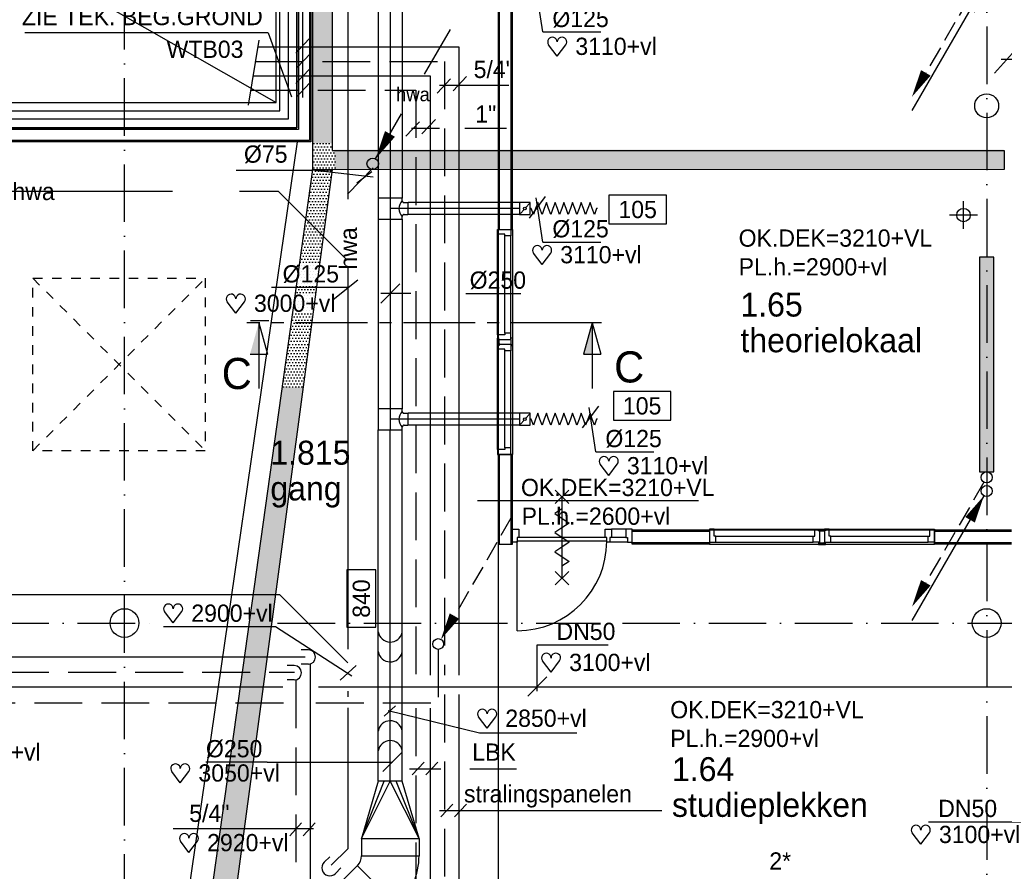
# Model space of a CAD drawing. Extents: x -39327 to 109237, y 358172 to 442272.
# Tile 41 of 96: x 28214 to 38492, y 417401 to 426293. Entities that reach past the tile are written whole.
import ezdxf
from ezdxf.enums import TextEntityAlignment as Align

# ---------------------------------------------------------------- set-up
doc = ezdxf.new("R2010")
doc.units = 0
doc.header["$LTSCALE"] = 100
for name, pattern in [('2322107', [2000, 1000, 1000]), ('2322108', [7, 5, -2]), ('2322122', [47, 40, -7]), ('CENTER2', [11.25, 7.5, -1.25, 1.25, -1.25]), ('CENTER4', [5, 3.125, -0.625, 0.625, -0.625]), ('DASHDOT', [9, 6, -1.5, 0, -1.5]), ('HIDDEN', [2, 1, -1]), ('LURETOUR', [6, 4, -2])]:
    doc.linetypes.add(name, pattern=pattern)
doc.layers.get('0').update_dxf_attribs({"linetype": 'CONTINUOUS'})
for name, color, linetype in [('AL$1----_ALGEMEEN', 7, 'CONTINUOUS'), ('AL$7----_STRAMIEN', 1, 'DASHDOT'), ('AL22----_BINNENWAND', 7, 'CONTINUOUS'), ('AL28----_KONSTRUKTIE', 3, 'CONTINUOUS'), ('AL32----_BINNENKOZ', 7, 'CONTINUOUS'), ('AL32----_DRAAIRICHTING', 1, 'CONTINUOUS'), ('AL65----_BEVEILIGING', 7, 'CONTINUOUS'), ('ALXAA---_GEWBETON', 12, 'CONTINUOUS'), ('BOUW', 8, 'CONTINUOUS'), ('DOORSNEDE', 1, 'CONTINUOUS'), ('KABELGOOT1', 8, 'CONTINUOUS'), ('MV-BINNENBESTRATING', 1, 'CONTINUOUS'), ('MV-STAALKOLOM', 1, 'CONTINUOUS'), ('WL521---', 4, 'CONTINUOUS'), ('WL531---', 4, 'CONTINUOUS'), ('WL561---', 4, 'CONTINUOUS'), ('WL561---_AANVOER', 4, 'CONTINUOUS'), ('WL561---_RETOUR', 4, 'CONTINUOUS'), ('WL570---', 3, 'CONTINUOUS'), ('WL570---_HARTLIJN', 1, 'CONTINUOUS'), ('WL570---_RETOUR', 3, 'CONTINUOUS'), ('WM521---', 1, 'CONTINUOUS'), ('WM541---', 1, 'CONTINUOUS'), ('WM570---', 1, 'CONTINUOUS')]:
    doc.layers.add(name, color=color, linetype=linetype)
doc.styles.add('BURO-018', font='BUROFONT.shx', dxfattribs={"height": 180})
doc.styles.add('BURO-025', font='BUROFONT.shx', dxfattribs={"height": 250})
doc.styles.add('BURO-050', font='BUROFONT.shx', dxfattribs={"height": 500})
pattern_1 = [(0, (-8115.96, -446983.546), (15.875, 31.75), [0, -31.75])]
pattern_2 = [(0, (-2505.993, 85430.135), (15.875, 31.75), [0, -31.75])]

# ---------------------------------------------------------------- blocks, each defined once
blk = doc.blocks.new('2322401')
at = {"color": 0, "linetype": 'CONTINUOUS'}
for p, q in [((-0.5, 0.5, 1), (-0.5, 0.5)), ((-0.5, 0.5, 1), (-0.5, -0.5, 1)), ((0.5, 0.5, 1), (-0.5, 0.5, 1)), ((0.5, 0.5), (-0.5, 0.5)), ((-0.5, 0.5), (-0.5, -0.5)), ((0.5, 0.5, 1), (0.5, 0.5)), ((0.5, -0.5, 1), (0.5, 0.5, 1)), ((0.5, -0.5), (0.5, 0.5)), ((-0.5, -0.5, 1), (-0.5, -0.5)), ((-0.5, -0.5, 1), (0.5, -0.5, 1)), ((-0.5, -0.5), (0.5, -0.5)), ((0.5, -0.5, 1), (0.5, -0.5))]:
    blk.add_line(p, q, dxfattribs=at)
blk = doc.blocks.new('CVHATCH1')
at = {"color": 0, "linetype": 'CONTINUOUS'}
blk.add_solid([(-0.5, -0.5), (0.5, -0.5), (-0.5, 0.5), (0.5, 0.5)], dxfattribs=at)
blk = doc.blocks.new('LU-1D-F-7D2BC')
at = {"color": 0, "linetype": 'CONTINUOUS'}
for p, q in [((-350, 0), (-341, 0)), ((-341, 0), (-318, 62)), ((-318, 62), (-296, 0)), ((-296, 0), (-273, -62)), ((-273, -62), (-250, 0)), ((-250, 0), (-227, 62)), ((-227, 62), (-205, 0)), ((-205, 0), (-182, -62)), ((-182, -62), (-159, 0)), ((-159, 0), (-136, 62)), ((-136, 62), (-114, 0)), ((-114, 0), (-91, -62)), ((-91, -62), (-68, 0)), ((-68, 0), (-45, 62)), ((-45, 62), (-23, 0)), ((-23, 0), (0, -62)), ((0, -62), (23, 0)), ((23, 0), (45, 62)), ((45, 62), (68, 0)), ((68, 0), (91, -62)), ((91, -62), (114, 0)), ((114, 0), (136, 62)), ((136, 62), (159, 0)), ((159, 0), (182, -62)), ((182, -62), (205, 0)), ((205, 0), (227, 62)), ((227, 62), (250, 0)), ((250, 0), (273, -62)), ((273, -62), (296, 0)), ((296, 0), (318, 62)), ((318, 62), (341, 0)), ((341, 0), (350, 0))]:
    blk.add_line(p, q, dxfattribs=at)
blk = doc.blocks.new('LU-1D-KL-7D70')
at = {"color": 0, "linetype": 'CONTINUOUS'}
for p, q in [((-56, 62), (-56, -62)), ((56, 62), (-56, 62)), ((47, 52), (9, 10)), ((56, -62), (56, 62)), ((-56, -62), (56, -62)), ((-9, -10), (-47, -52))]:
    blk.add_line(p, q, dxfattribs=at)
blk.add_circle((0, 0), 14.1, dxfattribs=at)
blk = doc.blocks.new('LU-1D-K-7D')
at = {"color": 0, "linetype": 'CONTINUOUS'}
for p, q in [((-0.5, 62.5), (0.5, 62.5)), ((-0.5, -62.5), (0.5, -62.5))]:
    blk.add_line(p, q, dxfattribs=at)
at = {"layer": 'WL570---_HARTLIJN', "linetype": 'CENTER2'}
blk.add_line((-0.5, 0), (0.5, 0), dxfattribs=at)
blk = doc.blocks.new('LU-ORND')
at = {"color": 0, "linetype": 'CONTINUOUS'}
for p, q in [((-3, 1.5), (-3, -1.5)), ((3, 1.5), (-3, 1.5)), ((3, -1.5), (3, 1.5)), ((-3, -1.5), (3, -1.5))]:
    blk.add_line(p, q, dxfattribs=at)
blk = doc.blocks.new('LU-1D-K-FA')
at = {"color": 0, "linetype": 'CONTINUOUS'}
for p, q in [((-0.5, 125), (0.5, 125)), ((-0.5, -125), (0.5, -125))]:
    blk.add_line(p, q, dxfattribs=at)
at = {"layer": 'WL570---_HARTLIJN', "linetype": 'CENTER2'}
blk.add_line((-0.5, 0), (0.5, 0), dxfattribs=at)
blk = doc.blocks.new('LU-1D-T-5A-FA7D5ADAB9')
at = {"color": 0, "linetype": 'CONTINUOUS'}
for p, q in [((-82, 125), (-109, 125)), ((-109, 125), (-109, -125)), ((-62, 145), (-62, 185)), ((-62, 185), (62, 185)), ((62, 145), (62, 185)), ((109, 125), (82, 125)), ((109, -125), (109, 125)), ((-109, -125), (109, -125))]:
    blk.add_line(p, q, dxfattribs=at)
at = {"color": 0, "linetype": 'CONTINUOUS', "flags": 128}
for points in [[(-82, 125, 0.02182), (-80, 125, 0.037214), (-79, 125, 0.006436), (-76, 126, 0.02182), (-76, 126, 0.02182), (-74, 127, 0.02182), (-72, 128, 0.02182), (-71, 129, 0.02182), (-70, 130, 0.02182), (-68, 131, 0.02182), (-67, 132, 0.02182), (-66, 134, 0.02182), (-65, 135, 0.02182), (-64, 137, 0.02182), (-64, 138, 0.02182), (-63, 139, 0.006436), (-63, 142, 0.037214), (-63, 143, 0.02182), (-62, 145)], [(62, 145, 0.02182), (63, 143, 0.037214), (63, 142, 0.006436), (63, 139, 0.02182), (64, 138, 0.02182), (64, 137, 0.02182), (65, 135, 0.02182), (66, 134, 0.02182), (67, 132, 0.02182), (68, 131, 0.02182), (70, 130, 0.02182), (71, 129, 0.02182), (72, 128, 0.02182), (74, 127, 0.02182), (76, 126, 0.02182), (76, 126, 0.006436), (79, 125, 0.037214), (80, 125, 0.02182), (82, 125)]]:
    blk.add_lwpolyline(points, format="xyb", dxfattribs=at)
at = {"color": 0, "linetype": 'CONTINUOUS'}
blk.add_arc((0, 208), 117, 225, 315, dxfattribs=at)
at = {"layer": 'WL570---_HARTLIJN', "linetype": 'CENTER4'}
for p, q in [((0, 185), (0, 0)), ((-109, 0), (109, 0))]:
    blk.add_line(p, q, dxfattribs=at)
blk = doc.blocks.new('*U125', base_point=(28119, 71766))
at = {"layer": 'WM570---', "linetype": 'CONTINUOUS'}
for p, q in [((28035, 71653), (28203, 71879)), ((28173, 71401), (28104, 71865)), ((28173, 71401), (28779, 71401))]:
    blk.add_line(p, q, dxfattribs=at)
at = {"layer": 'WM570---', "linetype": 'CONTINUOUS', "style": 'BURO-018'}
blk.add_text('%%c125', height=180, dxfattribs=at).set_placement((28273, 71451))
blk = doc.blocks.new('HART')
at = {"color": 1}
for q in [(-39.7, 52.4), (39.7, 52.4)]:
    blk.add_line((0, 0), q, dxfattribs=at)
for centre, start, end in [((-22.1, 65.7), 0, 217.1867), ((22.1, 65.7), 322.8133, 180)]:
    blk.add_arc(centre, 22.1, start, end, dxfattribs=at)
blk = doc.blocks.new('LDV2108')
at = {"color": 0, "linetype": 'CONTINUOUS'}
for p, q in [((-0.25, -0.433), (-1.187, -2.057)), ((-1.562, -2.706), (-2.5, -4.33)), ((-2.875, -4.98), (-3.812, -6.603)), ((-4.187, -7.253), (-5.125, -8.877)), ((-5.5, -9.526), (-6.437, -11.15))]:
    blk.add_line(p, q, dxfattribs=at)
blk.add_lwpolyline([(-6.75, -11.691, 0, 1, 0), (-5.5, -9.526, 1, 1, 0)], format="xyseb", dxfattribs=at)
blk.add_circle((0, 0), 0.5, dxfattribs=at)
blk = doc.blocks.new('LDV4107')
at = {"color": 0, "linetype": 'CONTINUOUS'}
blk.add_line((-0.25, -0.433), (-6.75, -11.691), dxfattribs=at)
blk.add_lwpolyline([(-0.25, -0.433, 0, 1, 0), (-1.5, -2.598, 1, 1, 0)], format="xyseb", dxfattribs=at)
blk.add_circle((0, 0), 0.5, dxfattribs=at)
blk = doc.blocks.new('LDV3108')
at = {"color": 0, "linetype": 'CONTINUOUS'}
for p, q in [((6.75, 11.691), (5.813, 10.068)), ((5.438, 9.418), (4.5, 7.794)), ((4.125, 7.145), (3.188, 5.521)), ((2.813, 4.871), (1.875, 3.248)), ((1.5, 2.598), (0.563, 0.974))]:
    blk.add_line(p, q, dxfattribs=at)
blk.add_lwpolyline([(0.25, 0.433, 0, 1, 0), (1.5, 2.598, 1, 1, 0)], format="xyseb", dxfattribs=at)
blk.add_circle((0, 0), 0.5, dxfattribs=at)
blk = doc.blocks.new('LDV3')
at = {"color": 0, "linetype": 'CONTINUOUS'}
for p, q in [((4.5, 7.794), (6.75, 11.691)), ((0.25, 0.433), (2.5, 4.33))]:
    blk.add_line(p, q, dxfattribs=at)
blk.add_lwpolyline([(0.25, 0.433, 0, 1, 0), (1.5, 2.598, 1, 1, 0)], format="xyseb", dxfattribs=at)
blk.add_circle((0, 0), 0.5, dxfattribs=at)
at = {"color": 0, "linetype": 'CONTINUOUS', "style": 'BURO-018'}
blk.add_attdef('LD_TEXT1', text='', height=1.8, dxfattribs=at).set_placement((3.5, 6.062), align=Align.MIDDLE)
blk = doc.blocks.new('LU-2D-VR-258FA258')
at = {"color": 0, "linetype": 'CONTINUOUS'}
for p, q in [((0, 300), (0, -300)), ((600, 125), (0, 300)), ((0, 300), (600, 62.5)), ((0, 300), (600, 0)), ((600, -125), (600, 125)), ((0, -300), (600, 0)), ((0, -300), (600, -62.5)), ((0, -300), (600, -125))]:
    blk.add_line(p, q, dxfattribs=at)
blk = doc.blocks.new('LDS')
at = {"color": 0, "linetype": 'CONTINUOUS'}
for p, q in [((0, 1), (1, 1)), ((0, -1), (1, -1))]:
    blk.add_line(p, q, dxfattribs=at)
blk.add_arc((0, 0), 1, 90, 270, dxfattribs=at)
blk = doc.blocks.new('A$C6E6F3BC9')
at = {"layer": 'KABELGOOT1'}
h = blk.add_hatch(dxfattribs=at)
h.set_pattern_fill('DOTS', color=256, scale=20, style=0)
h.set_pattern_definition(pattern_2)
h.paths.add_polyline_path([(23360, 60258), (23164, 60258), (23164, 53478), (23360, 53478)])
h = blk.add_hatch(dxfattribs=at)
h.set_pattern_fill('DOTS', color=256, scale=20, style=0)
h.set_pattern_definition(pattern_1)
h.paths.add_polyline_path([(23360, 53403), (23360, 53479), (23159, 53479), (23159, 53202), (23405, 53202), (23405, 53403)])
h = blk.add_hatch(dxfattribs=at)
h.set_pattern_fill('DOTS', color=256, scale=20, style=0)
h.set_pattern_definition(pattern_2)
h.paths.add_polyline_path([(30371, 53412), (23383, 53412), (23383, 53202), (30371, 53203)])
h = blk.add_hatch(dxfattribs=at)
h.set_pattern_fill('DOTS', color=256, scale=20, style=0)
h.set_pattern_definition(pattern_1)
h.paths.add_polyline_path([(23157, 53197), (23141, 53077), (23343, 53077), (23359, 53197)])
h = blk.add_hatch(dxfattribs=at)
h.set_pattern_fill('DOTS', color=256, scale=20, style=0)
h.set_pattern_definition(pattern_1)
h.paths.add_polyline_path([(22840, 50930), (23056, 50930), (23343, 53077), (23141, 53077)])
h = blk.add_hatch(dxfattribs=at)
h.set_pattern_fill('DOTS', color=256, scale=20, style=0)
h.set_pattern_definition(pattern_1)
h.paths.add_polyline_path([(22266, 46830), (22508, 46830), (22782, 48880), (22553, 48880)])
h.paths.add_polyline_path([(23056, 50930), (22840, 50930), (22553, 48880), (22782, 48880)])
h = blk.add_hatch(dxfattribs=at)
h.set_pattern_fill('DOTS', color=256, scale=20, style=0)
h.set_pattern_definition(pattern_1)
h.paths.add_polyline_path([(22508, 46830), (22266, 46830), (22030, 45143), (22283, 45143)])
h.paths.add_polyline_path([(21768, 43267), (22032, 43267), (22283, 45143), (22030, 45143)])
for p, q in [((23159, 53202, 2750), (23160, 60261, 2750)), ((23360, 59986, 2750), (23360, 53403, 2750)), ((23360, 53403, 2750), (30374, 53403, 2750)), ((30374, 53403, 2750), (30374, 53203, 2750)), ((21610, 42137, 2750), (23159, 53205, 2750)), ((23360, 53205, 2750), (21882, 42140, 2750)), ((30374, 53203, 2750), (23159, 53202, 2750))]:
    blk.add_line(p, q, dxfattribs=at)
at = {"layer": 'WL570---', "color": 1}
blk.add_line((23159, 53202, 2750), (23367, 53202, 2750), dxfattribs=at)
blk = doc.blocks.new('LU-2D-K-258')
at = {"color": 0, "linetype": 'CONTINUOUS'}
for p, q in [((-0.5, 300), (0.5, 300)), ((-0.5, -300), (0.5, -300))]:
    blk.add_line(p, q, dxfattribs=at)
blk = doc.blocks.new('LU-2D-B-1-2582D')
at = {"color": 0, "linetype": 'CONTINUOUS'}
for p, q in [((-80, 344), (344, -80)), ((-186, 300), (-186, -300))]:
    blk.add_line(p, q, dxfattribs=at)
for radius in [150, 750]:
    blk.add_arc((-186, 450), radius, 270, 315, dxfattribs=at)
blk = doc.blocks.new('2322122-2')
at = {"layer": 'WM521---', "color": 0, "style": 'BURO-018'}
for rotation, p in [(360, (28359, 424503)), (90, (31641, 423904))]:
    blk.add_text('hwa', height=180, rotation=rotation, dxfattribs=at).set_placement(p, align=Align.MIDDLE)

msp = doc.modelspace()

# ---------------------------------------------------------------- linework, layer by layer
at = {"layer": 'AL$1----_ALGEMEEN', "color": 8}
for p, q in [((9658, 437527.8), (30893, 425427.8)), ((31109, 425017.8), (28044.8, 403836.6))]:
    msp.add_line(p, q, dxfattribs=at)
at = {"layer": 'AL$1----_ALGEMEEN', "color": 8, "linetype": 'HIDDEN'}
for p, q in [((28351.8, 423592.8), (30151.8, 421792.8)), ((28351.8, 421792.8), (30151.8, 423592.8)), ((28351.8, 421792.8), (28351.8, 423592.8)), ((28351.8, 423592.8), (30151.8, 423592.8)), ((30151.8, 423592.8), (30151.8, 421792.8)), ((30151.8, 421792.8), (28351.8, 421792.8))]:
    msp.add_line(p, q, dxfattribs=at)
at = {"layer": 'AL$7----_STRAMIEN', "color": 1}
for p, q in [((29308, 406179.3), (29308, 438797.3)), ((38308, 438822.2), (38308, 369596.9)), ((8116, 419992.8), (29596.5, 419992.8)), ((30906.1, 419992.8), (102551.4, 419992.8))]:
    msp.add_line(p, q, dxfattribs=at)
at = {"layer": 'AL22----_BINNENWAND', "color": 8}
for p, q in [((31108, 425162.8), (31108, 437712.8)), ((31108, 425162.8), (31108, 437712.8)), ((31253, 437712.8), (31253, 425017.8)), ((31253, 437712.8), (31253, 425017.8)), ((30893, 425427.8), (30893, 437527.8)), ((33208, 429817.8), (33208, 424103.8)), ((33358, 424103.8), (33358, 429817.8)), ((9658, 425427.8), (30893, 425427.8)), ((22198, 425162.8), (31108, 425162.8)), ((22198, 425162.8), (31108, 425162.8)), ((31253, 425017.8), (22343, 425017.8)), ((31253, 425017.8), (22343, 425017.8)), ((33208, 424103.8), (33208, 421753.8)), ((33208, 424103.8), (33358, 424103.8)), ((33358, 424103.8), (33358, 421753.8)), ((33358, 421753.8), (33208, 421753.8)), ((33208, 421753.8), (33208, 420817.8)), ((33358, 420817.8), (33358, 421753.8)), ((34609, 420967.8), (35413.5, 420967.8)), ((34609, 420817.8), (34609, 420967.8)), ((35413.5, 420967.8), (37763.5, 420967.8)), ((35413.5, 420967.8), (35413.5, 420817.8)), ((37763.5, 420967.8), (38568, 420967.8)), ((37763.5, 420817.8), (37763.5, 420967.8)), ((33208, 420817.8), (33358, 420817.8)), ((35413.5, 420817.8), (34609, 420817.8)), ((35413.5, 420817.8), (37763.5, 420817.8)), ((38568, 420817.8), (37763.5, 420817.8))]:
    msp.add_line(p, q, dxfattribs=at)
at = {"layer": 'AL22----_BINNENWAND', "color": 8, "linetype": 'CONTINUOUS'}
for p, q in [((31123, 437712.8), (31123, 425147.8)), ((31123, 437712.8), (31123, 425147.8)), ((31238, 437712.8), (31238, 425032.8)), ((31238, 437712.8), (31238, 425032.8)), ((33223, 424103.8), (33223, 429817.8)), ((33343, 424103.8), (33343, 429817.8)), ((31123, 425147.8), (22213, 425147.8)), ((31123, 425147.8), (22213, 425147.8)), ((31238, 425032.8), (22328, 425032.8)), ((31238, 425032.8), (22328, 425032.8)), ((33223, 420817.8), (33223, 421753.8)), ((33343, 420817.8), (33343, 421753.8)), ((34609, 420952.8), (35413.5, 420952.8)), ((37763.5, 420952.8), (38568, 420952.8)), ((33208, 420817.8), (33208, 415453.4)), ((34609, 420832.8), (35413.5, 420832.8)), ((37763.5, 420832.8), (38568, 420832.8))]:
    msp.add_line(p, q, dxfattribs=at)
at = {"layer": 'AL28----_KONSTRUKTIE', "color": 8}
for p, q in [((30928, 425342.8), (30928, 437712.8)), ((31108, 437712.8), (31108, 425162.8)), ((22018, 425342.8), (30928, 425342.8)), ((31108, 425162.8), (22198, 425162.8))]:
    msp.add_line(p, q, dxfattribs=at)
for centre, radius in [((38308, 425392.8), 125), ((29308, 419992.8), 150), ((38308, 419992.8), 150)]:
    msp.add_circle(centre, radius, dxfattribs=at)
at = {"layer": 'AL32----_BINNENKOZ', "color": 8}
for p, q in [((33201, 424103.8), (33340, 424103.8)), ((33201, 424053.8), (33201, 424103.8)), ((33340, 424103.8), (33340, 424036.8)), ((33201, 423003.8), (33201, 424053.8)), ((33277, 424053.8), (33201, 424053.8)), ((33277, 424036.8), (33277, 424053.8)), ((33277, 423020.8), (33277, 424036.8)), ((33340, 424036.8), (33277, 424036.8)), ((33340, 423020.8), (33340, 424036.8)), ((33277, 423003.8), (33201, 423003.8)), ((33201, 423003.8), (33201, 422953.8)), ((33201, 422953.8), (33340, 422953.8)), ((33202.5, 422953.8), (33202.5, 422966.3)), ((33202.5, 422966.3), (33220.5, 422966.3)), ((33202.5, 422891.3), (33202.5, 422953.8)), ((33220.5, 422903.8), (33220.5, 422953.8)), ((33220.5, 422953.8), (33226, 422953.8)), ((33340, 423020.8), (33277, 423020.8)), ((33277, 423020.8), (33277, 423003.8)), ((33340, 422953.8), (33340, 423020.8)), ((33345.5, 422953.8), (33340, 422953.8)), ((33363.5, 422966.3), (33345.5, 422966.3)), ((33345.5, 422903.8), (33345.5, 422953.8)), ((33363.5, 422953.8), (33363.5, 422966.3)), ((33363.5, 422891.3), (33363.5, 422953.8)), ((33201, 422903.8), (33340, 422903.8)), ((33201, 422853.8), (33201, 422903.8)), ((33201, 421803.8), (33201, 422853.8)), ((33277, 422853.8), (33201, 422853.8)), ((33220.5, 422891.3), (33202.5, 422891.3)), ((33226, 422903.8), (33220.5, 422903.8)), ((33220.5, 422903.8), (33220.5, 422891.3)), ((33277, 422836.8), (33277, 422853.8)), ((33340, 422903.8), (33345.5, 422903.8)), ((33340, 422903.8), (33340, 422836.8)), ((33345.5, 422903.8), (33345.5, 422891.3)), ((33345.5, 422891.3), (33363.5, 422891.3)), ((33277, 421820.8), (33277, 422836.8)), ((33340, 422836.8), (33277, 422836.8)), ((33340, 421820.8), (33340, 422836.8)), ((33340, 421820.8), (33277, 421820.8)), ((33277, 421820.8), (33277, 421803.8)), ((33340, 421753.8), (33340, 421820.8)), ((33277, 421803.8), (33201, 421803.8)), ((33201, 421803.8), (33201, 421753.8)), ((33201, 421753.8), (33340, 421753.8)), ((33358, 420835.8), (33358, 420974.8)), ((33358, 420974.8), (33425, 420974.8)), ((33425, 420974.8), (33425, 420886.8)), ((34325, 420886.8), (34325, 420974.8)), ((34325, 420974.8), (34392, 420974.8)), ((34392, 420974.8), (34392, 420886.8)), ((34542, 420974.8), (34392, 420974.8)), ((34609, 420974.8), (34542, 420974.8)), ((34542, 420974.8), (34542, 420886.8)), ((34609, 420835.8), (34609, 420974.8)), ((35413.5, 420974.8), (35413.5, 420835.8)), ((35463.5, 420974.8), (35413.5, 420974.8)), ((35463.5, 420974.8), (36513.5, 420974.8)), ((35463.5, 420898.8), (35463.5, 420974.8)), ((35480.5, 420898.8), (35463.5, 420898.8)), ((35480.5, 420898.8), (36496.5, 420898.8)), ((35480.5, 420835.8), (35480.5, 420898.8)), ((36496.5, 420835.8), (36496.5, 420898.8)), ((36496.5, 420898.8), (36513.5, 420898.8)), ((36513.5, 420898.8), (36513.5, 420974.8)), ((36513.5, 420974.8), (36563.5, 420974.8)), ((36551, 420955.3), (36551, 420973.3)), ((36551, 420973.3), (36613.5, 420973.3)), ((36563.5, 420955.3), (36551, 420955.3)), ((36563.5, 420974.8), (36563.5, 420835.8)), ((36563.5, 420949.8), (36563.5, 420955.3)), ((36563.5, 420955.3), (36613.5, 420955.3)), ((36613.5, 420974.8), (36613.5, 420835.8)), ((36663.5, 420974.8), (36613.5, 420974.8)), ((36613.5, 420973.3), (36626, 420973.3)), ((36613.5, 420955.3), (36613.5, 420949.8)), ((36626, 420973.3), (36626, 420955.3)), ((36663.5, 420974.8), (37713.5, 420974.8)), ((36663.5, 420898.8), (36663.5, 420974.8)), ((36680.5, 420898.8), (36663.5, 420898.8)), ((36680.5, 420898.8), (37696.5, 420898.8)), ((36680.5, 420835.8), (36680.5, 420898.8)), ((37696.5, 420835.8), (37696.5, 420898.8)), ((37696.5, 420898.8), (37713.5, 420898.8)), ((37713.5, 420898.8), (37713.5, 420974.8)), ((37713.5, 420974.8), (37763.5, 420974.8)), ((37763.5, 420974.8), (37763.5, 420835.8)), ((33408, 420835.8), (33358, 420835.8)), ((34342, 420886.8), (33408, 420886.8)), ((33425, 420886.8), (33408, 420886.8)), ((33408, 420886.8), (33408, 420835.8)), ((34342, 420846.8), (33408, 420846.8)), ((34342, 420886.8), (34325, 420886.8)), ((34342, 420835.8), (34342, 420886.8)), ((34375, 420835.8), (34342, 420835.8)), ((34375, 420835.8), (34342, 420835.8)), ((34392, 420886.8), (34375, 420886.8)), ((34375, 420886.8), (34375, 420835.8)), ((34559, 420835.8), (34375, 420835.8)), ((34542, 420886.8), (34392, 420886.8)), ((34542, 420886.8), (34559, 420886.8)), ((34559, 420886.8), (34559, 420835.8)), ((34559, 420835.8), (34609, 420835.8)), ((35413.5, 420835.8), (35480.5, 420835.8)), ((35480.5, 420835.8), (36496.5, 420835.8)), ((36563.5, 420835.8), (36496.5, 420835.8)), ((36563.5, 420830.3), (36551, 420830.3)), ((36551, 420830.3), (36551, 420812.3)), ((36551, 420812.3), (36613.5, 420812.3)), ((36563.5, 420835.8), (36563.5, 420830.3)), ((36563.5, 420830.3), (36613.5, 420830.3)), ((36613.5, 420835.8), (36680.5, 420835.8)), ((36613.5, 420830.3), (36613.5, 420835.8)), ((36613.5, 420812.3), (36626, 420812.3)), ((36626, 420812.3), (36626, 420830.3)), ((36680.5, 420835.8), (37696.5, 420835.8)), ((37763.5, 420835.8), (37696.5, 420835.8))]:
    msp.add_line(p, q, dxfattribs=at)
at = {"layer": 'AL32----_DRAAIRICHTING', "color": 8}
msp.add_line((33408, 419912.8), (33408, 420846.8), dxfattribs=at)
msp.add_arc((33408, 420846.8), 934, 270, 360, dxfattribs=at)
at = {"layer": 'AL65----_BEVEILIGING', "color": 8, "linetype": 'CONTINUOUS'}
for p, q in [((33945, 421381.8), (33805, 421241.8)), ((33805, 421381.8), (33945, 421241.8)), ((33875, 421311.8), (33875, 420461.8)), ((33875, 421186.8), (33800, 421136.8)), ((33800, 421136.8), (33950, 421036.8)), ((33950, 421036.8), (33875, 420986.8)), ((33875, 420986.8), (33800, 420936.8)), ((33800, 420936.8), (33950, 420836.8)), ((33875, 420786.8), (33800, 420736.8)), ((33950, 420836.8), (33875, 420786.8)), ((33800, 420736.8), (33950, 420636.8)), ((33950, 420636.8), (33875, 420586.8)), ((33945, 420531.8), (33805, 420391.8)), ((33805, 420531.8), (33945, 420391.8))]:
    msp.add_line(p, q, dxfattribs=at)
at = {"layer": 'ALXAA---_GEWBETON', "color": 8}
for p, q in [((31018, 437712.8), (31018, 425252.8)), ((30666.8, 425252.8), (22108, 425252.8)), ((31018, 425252.8), (30666.8, 425252.8))]:
    msp.add_line(p, q, dxfattribs=at)
at = {"layer": 'DOORSNEDE', "color": 220, "linetype": 'CENTER2'}
msp.add_line((34094.6, 423127.1), (30584.7, 423127.1), dxfattribs=at)
at = {"layer": 'DOORSNEDE', "color": 5}
for p, q in [((30816, 423147.1), (30624.4, 423147.1)), ((34286.2, 423127.1), (34094.6, 423127.1))]:
    msp.add_line(p, q, dxfattribs=at)
at = {"layer": 'DOORSNEDE', "color": 220}
for p, q in [((30709.8, 423127.1), (30709.8, 422440.8)), ((30709.8, 423127.1), (30800.1, 422802)), ((34189, 423127.1), (34098.8, 422802)), ((34189, 423127.1), (34189, 422440.8)), ((34189, 423127.1), (34279.3, 422802)), ((30619.5, 422802), (30800.1, 422802)), ((34098.8, 422802), (34279.3, 422802))]:
    msp.add_line(p, q, dxfattribs=at)
for points in [[(30619.5, 422802), (30709.8, 422802), (30709.8, 423127.1)], [(34098.8, 422802), (34189, 422802), (34189, 423127.1)]]:
    msp.add_solid(points, dxfattribs=at)
at = {"layer": 'MV-BINNENBESTRATING', "color": 8}
for p, q in [((38066.1, 424107.5), (38066.1, 424397.8)), ((38211.3, 424252.6), (37921, 424252.6))]:
    msp.add_line(p, q, dxfattribs=at)
at = {"layer": 'MV-STAALKOLOM', "color": 8}
msp.add_circle((38066.1, 424252.6), 70.2, dxfattribs=at)
at = {"layer": 'WL521---', "linetype": '2322122'}
for p, q in [((31640.6, 433118.9), (31640.6, 419389.7)), ((31905.4, 424747), (31636.6, 424471.1)), ((25807.6, 424503.2), (30910.9, 424503.2)), ((31632.6, 423781.4), (30910.9, 424503.2)), ((23375.2, 420290.7), (30927.2, 420290.7)), ((31640.6, 419577.2), (30927.2, 420290.7)), ((31640.6, 419282.8), (31640.6, 419221.7)), ((31640.6, 419107.2), (31640.6, 417635.9)), ((31464.2, 417463.4), (31640.6, 417635.9))]:
    msp.add_line(p, q, dxfattribs=at)
at = {"layer": 'WL561---', "color": 1}
for p, q in [((31171.3, 425481.3), (31171.3, 426816.9)), ((30806.8, 426154.8), (28268.9, 426154.8)), ((30806.8, 426154.8), (31051.9, 425486.3))]:
    msp.add_line(p, q, dxfattribs=at)
at = {"layer": 'WL561---_AANVOER', "linetype": '2322107'}
for p, q in [((30697.9, 426007.8), (32798.4, 426007.8)), ((32798.4, 426007.8), (32798.4, 419450.5)), ((30649.6, 425707.8), (32498.4, 425707.8)), ((32498.4, 425707.8), (32498.4, 419450.5)), ((27043.2, 419640), (31195.2, 419640)), ((31245.6, 419562.5), (31245.6, 416958.7)), ((27079.8, 419325.3), (30959.5, 419325.3)), ((31333.4, 419325.3), (38684, 419325.3)), ((32798.4, 419246.1), (32798.4, 415151.6)), ((32498.4, 419102.9), (32498.4, 415072.9))]:
    msp.add_line(p, q, dxfattribs=at)
at = {"layer": 'WL561---_AANVOER', "color": 1}
for p, q in [((32611.5, 418469), (32282, 418469)), ((33399.9, 418469), (32913.8, 418469)), ((34916.2, 418033.8), (32596.6, 418033.8))]:
    msp.add_line(p, q, dxfattribs=at)
at = {"layer": 'WL561---_RETOUR', "linetype": '2322108'}
for p, q in [((30673.8, 425857.8), (32648.4, 425857.8)), ((32648.4, 425857.8), (32648.4, 419450.5)), ((30625.4, 425557.8), (32348.4, 425557.8)), ((32348.4, 425557.8), (32348.4, 419450.5)), ((32583, 419717.7), (32583, 419161.2)), ((23119.7, 419481.1), (31084.3, 419481.1)), ((31095.6, 419395.3), (31095.6, 416779.9)), ((32648.4, 419246.1), (32648.4, 415112.3)), ((26967.3, 419161.2), (30973.3, 419161.2)), ((31306.1, 419161.2), (32583, 419161.2)), ((32348.4, 419102.9), (32348.4, 415033.5))]:
    msp.add_line(p, q, dxfattribs=at)
at = {"layer": 'WL570---', "color": 1}
for p, q in [((30709.2, 426077.8), (30600.1, 425401.1)), ((31095.5, 425941.5), (31237.1, 426091.4)), ((31108.4, 425788.5), (31250.1, 425938.5)), ((38388.7, 425736), (38607.5, 425978.9)), ((38458.3, 425881.8), (41323.5, 425881.8)), ((31097.6, 425624.8), (31239.3, 425774.7)), ((31101.9, 425482.6), (31243.6, 425632.5)), ((32570.6, 425525), (32712.3, 425675)), ((32737.3, 425550), (32878.9, 425699.9)), ((32595.6, 425608.3), (33319.6, 425608.9)), ((32245.6, 425075.2), (32387.2, 425225.1)), ((32412.2, 425100.2), (32553.9, 425250.1)), ((32302.9, 425159.1), (32594.6, 425159.1)), ((32861.3, 425159.1), (33294.6, 425159.1)), ((30472.8, 424722.8), (31263.2, 424722.8)), ((31902.4, 424647.6), (31263.2, 424722.8)), ((31486.3, 423372.5), (31742.1, 423577.1)), ((30843.9, 423500.4), (31637.1, 423500.4)), ((35299.7, 421269.6), (32991.9, 421269.6)), ((29714.7, 419957.8), (30885, 419957.8)), ((30885, 419956), (31680.6, 419443.2)), ((31560, 419398), (31725.8, 419548.7)), ((32018.6, 419020.1), (32135.3, 419128.4)), ((32060.3, 419078.4), (33015.4, 418846))]:
    msp.add_line(p, q, dxfattribs=at)
at = {"layer": 'WL570---'}
for centre, start, end in [((32082.2, 419922.2), 188.83537, 347.7692), ((32082.2, 419714.7), 188.83537, 347.7692), ((32082.2, 418845.7), 12.2308, 171.16463), ((32082.2, 418638.2), 12.2308, 171.16463)]:
    msp.add_arc(centre, 127.2, start, end, dxfattribs=at)
at = {"layer": 'WM541---', "color": 1}
msp.add_line((31734.6, 424587.7), (31890.4, 424707.5), dxfattribs=at)
at = {"layer": 'WM570---', "linetype": 'CONTINUOUS'}
for p, q in [((32182, 423533.4), (31982.6, 423334)), ((32296.5, 423433.7), (31982.3, 423433.7)), ((32871.7, 423433.7), (33446.9, 423433.7))]:
    msp.add_line(p, q, dxfattribs=at)
at = {"layer": 'WM570---', "color": 1}
for p, q in [((33617.3, 419283.3), (33617.3, 419766.4)), ((33617.3, 419766.4), (34357.2, 419766.4)), ((33717.3, 419430.1), (33517.3, 419230.1)), ((33015.4, 418846), (34028.2, 418846)), ((32005.2, 418441.6), (32204.6, 418641)), ((30797.2, 418541.3), (30157.2, 418541.3)), ((30797.2, 418541.3), (32107.1, 418541.3)), ((32311.4, 418408.8), (32436.4, 418542)), ((32453.1, 418408.8), (32578.1, 418542)), ((32611.5, 417968.4), (32736.5, 418101.7)), ((32753.1, 417968.4), (32878.1, 418101.7)), ((37701.7, 417917.6), (38762, 417917.6)), ((29815.7, 417847.2), (31282.4, 417847.2)), ((31032.4, 417772.2), (31157.4, 417905.5)), ((31174.1, 417772.2), (31299.1, 417905.5))]:
    msp.add_line(p, q, dxfattribs=at)

# ---------------------------------------------------------------- block references
at = {"layer": 'WL521---', "color": 2, "xscale": 115.5, "yscale": 115.5, "zscale": 115.5}
for name, p in [('LDV2108', (38308, 426837.6)), ('LDV4107', (38308, 426695.3)), ('LDV2108', (38308, 421513.5)), ('LDV4107', (38308, 421371.1))]:
    msp.add_blockref(name, p, dxfattribs=at)
at = {"layer": 'WL521---', "color": 2}
ref = msp.add_blockref('LDV3', (31899.4, 424788.5), dxfattribs=dict(at, xscale=120, yscale=120, zscale=120))
ref.add_attrib('LD_TEXT1', 'hwa', dxfattribs={"layer": '0', "color": 1, "linetype": 'CONTINUOUS', "height": 144, "style": 'BURO-018'}).set_placement((32319.4, 425516), align=Align.MIDDLE)
at = {"layer": 'WL531---', "color": 2}
for p, xscale, yscale, zscale, rotation in [((31227.3, 419638.4), 75, 75, 75, 180), ((31080.3, 419474.1), 75, 75, 75, 180), ((31450.9, 417436.5), 82.3875, 82.3875, 82.3875, 45.01394507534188)]:
    msp.add_blockref('LDS', p, dxfattribs=dict(at, xscale=xscale, yscale=yscale, zscale=zscale, rotation=rotation))
at = {"layer": 'WL561---', "xscale": 2240, "yscale": 150, "rotation": 270.0000000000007}
for name, zscale in [('2322401', 500), ('CVHATCH1', 2240)]:
    msp.add_blockref(name, (38308, 422692.8), dxfattribs=dict(at, zscale=zscale))
at = {"layer": 'WL561---_RETOUR', "color": 2, "xscale": 112.5, "yscale": 112.5, "zscale": 112.5}
msp.add_blockref('LDV3108', (32583, 419774), dxfattribs=at)
at = {"layer": 'WL570---', "color": 1}
msp.add_blockref('A$C6E6F3BC9', (8116, 371524.5), dxfattribs=at)
at = {"layer": 'WL570---_RETOUR', "linetype": 'LURETOUR'}
for name, p, xscale, rotation in [('LU-1D-K-FA', (32082.3, 425420.7), 1981.799999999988, 270), ('LU-1D-K-7D', (32849.6, 424320.7), 1164.091736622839, 180), ('LU-1D-K-FA', (32082.3, 423220.7), 1981.799999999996, 270), ('LU-1D-K-7D', (32849.6, 422120.7), 1164.091736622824, 180), ('LU-1D-K-FA', (32082.3, 420179), 3665.190332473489, 90), ('LU-2D-K-258', (32082.3, 417653.1), 178.5580610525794, 270), ('LU-2D-K-258', (31566.1, 416861.3), 1087.195149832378, 225.0000000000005)]:
    msp.add_blockref(name, p, dxfattribs=dict(at, xscale=xscale, rotation=rotation))
for name, p, rotation in [('LU-1D-T-5A-FA7D5ADAB9', (32082.3, 424320.7), 270), ('LU-1D-F-7D2BC', (33894.6, 424320.7), 180), ('LU-1D-T-5A-FA7D5ADAB9', (32082.3, 422120.7), 270), ('LU-1D-F-7D2BC', (33894.6, 422120.7), 180), ('LU-2D-VR-258FA258', (32082.3, 417742.6), 90), ('LU-2D-B-1-2582D', (32082.3, 417377.4), 45)]:
    msp.add_blockref(name, p, dxfattribs=dict(at, rotation=rotation))
at = {"layer": 'WL570---_RETOUR', "linetype": 'CONTINUOUS'}
for p in [(33488.1, 424320.7), (33488.1, 422120.7)]:
    msp.add_blockref('LU-1D-KL-7D70', p, dxfattribs=at)
at = {"layer": 'WM521---'}
msp.add_blockref('2322122-2', (0, 0), dxfattribs=at)
at = {"layer": 'WM570---'}
for p in [(33620.5, 426530.7), (33620.5, 424334.9), (34174, 422144.7)]:
    msp.add_blockref('*U125', p, dxfattribs=at)
at = {"layer": 'WM570---', "xscale": 2.25, "yscale": 2.25, "zscale": 2.25}
for p in [(33824.9, 425912.5), (33667.4, 423736.9), (34363.2, 421533.9), (33760.5, 419479.9), (33093.8, 418896.8), (29890.4, 418325.3), (29981.3, 417598.1)]:
    msp.add_blockref('HART', p, dxfattribs=at)
at = {"layer": 'WM570---'}
ref = msp.add_blockref('LU-ORND', (34664.7, 424311.1), dxfattribs=dict(at, xscale=100, yscale=100, zscale=100))
ref.add_attrib('LU_TEXT1', '105', dxfattribs={"layer": '0', "color": 1, "linetype": 'CONTINUOUS', "height": 180, "style": 'BURO-018'}).set_placement((34664.7, 424311.1), align=Align.MIDDLE)
at = {"layer": 'WM570---', "color": 1, "xscale": 2.25, "yscale": 2.25, "zscale": 2.25}
for p in [(30470.4, 423230), (29816.1, 419994.1), (37620.4, 417683.7)]:
    msp.add_blockref('HART', p, dxfattribs=at)
at = {"layer": 'WM570---'}
ref = msp.add_blockref('LU-ORND', (34711.6, 422261.1), dxfattribs=dict(at, xscale=100, yscale=100, zscale=100))
ref.add_attrib('LU_TEXT1', '105', dxfattribs={"layer": '0', "color": 1, "linetype": 'CONTINUOUS', "height": 180, "style": 'BURO-018'}).set_placement((34711.6, 422261.1), align=Align.MIDDLE)
ref = msp.add_blockref('LU-ORND', (31780.2, 420248.4), dxfattribs=dict(at, xscale=100, yscale=100, zscale=100, rotation=90))
ref.add_attrib('LU_TEXT1', '840', dxfattribs={"layer": '0', "color": 1, "linetype": 'CONTINUOUS', "height": 180, "rotation": 90, "style": 'BURO-018'}).set_placement((31780.2, 420248.4), align=Align.MIDDLE)

# ---------------------------------------------------------------- texts
at = {"layer": 'BOUW', "color": 1, "style": 'BURO-018'}
for s, p in [('OK.DEK=3210+VL', (35718.9, 423922.7)), ('PL.h.=2900+vl', (35718.9, 423622.7)), ('OK.DEK=3210+VL', (33446.8, 421318.9)), ('PL.h.=2600+vl', (33453.5, 421018.9)), ('OK.DEK=3210+VL', (35004.7, 418999)), ('PL.h.=2900+vl', (35004.7, 418699))]:
    msp.add_text(s, height=180, dxfattribs=at).set_placement(p)
at = {"layer": 'BOUW', "style": 'BURO-025'}
for s, p in [('1.65', (35737.3, 423193.3)), ('theorielokaal', (35737.3, 422820.2)), ('1.815', (30830.7, 421646.2)), ('gang', (30830.7, 421273.2)), ('1.64', (35023, 418342.5)), ('studieplekken', (35023, 417969.4))]:
    msp.add_text(s, height=250, dxfattribs=at).set_placement(p)
at = {"layer": 'DOORSNEDE', "color": 2, "linetype": 'CENTER2', "style": 'BURO-050'}
for p in [(30323.1, 422436.1), (34419.2, 422504.9)]:
    msp.add_text('C', height=325, dxfattribs=at).set_placement(p)
at = {"layer": 'WL521---', "color": 1, "style": 'BURO-018'}
msp.add_text('5/4"', height=180, dxfattribs=at).set_placement((29983.8, 417916.4))
at = {"layer": 'WL561---', "color": 1, "style": 'BURO-018'}
for s, p in [('ZIE TEK. BEG.GROND', (28236.8, 426235.5)), ('WTB03', (29747.3, 425894))]:
    msp.add_text(s, height=180, dxfattribs=at).set_placement(p)
at = {"layer": 'WL570---', "color": 1, "style": 'BURO-018'}
for s, p in [('5/4"', (32953, 425683.9)), ('1"', (32969.6, 425217.4)), ('%%c75', (30555, 424799.5)), ('%%c125', (30958.3, 423549.2))]:
    msp.add_text(s, height=180, dxfattribs=at).set_placement(p)
at = {"layer": 'WM570---', "color": 1, "style": 'BURO-018'}
for s, p in [('3110+vl', (34014.3, 425924.7)), ('3110+vl', (33856.8, 423749.2)), ('3000+vl', (30659.8, 423242.2)), ('3110+vl', (34552.6, 421546.1)), ('2900+vl', (30005.5, 420006.3)), ('DN50', (33817.3, 419816.4)), ('3100+vl', (33949.9, 419492.2)), ('2850+vl', (33283.2, 418909.1)), ('3030+vl', (27583.4, 418555.9)), ('LBK', (32937.8, 418555.4)), ('3050+vl', (30079.8, 418337.6)), ('stralingspanelen', (32851.7, 418120.2)), ('DN50', (37801.7, 417967.6)), ('2920+vl', (30170.7, 417610.4)), ('3100+vl', (37809.8, 417695.9)), ('2* ', (36039, 417418.7))]:
    msp.add_text(s, height=180, dxfattribs=at).set_placement(p)
at = {"layer": 'WM570---', "linetype": 'CONTINUOUS', "style": 'BURO-018'}
msp.add_text('%%c250', height=180, dxfattribs=at).set_placement((32911, 423483.7))
msp.add_text('%%c250', height=180, dxfattribs=at).set_placement((30747.2, 418591.3), align=Align.RIGHT)

doc.saveas('drawing.dxf')
